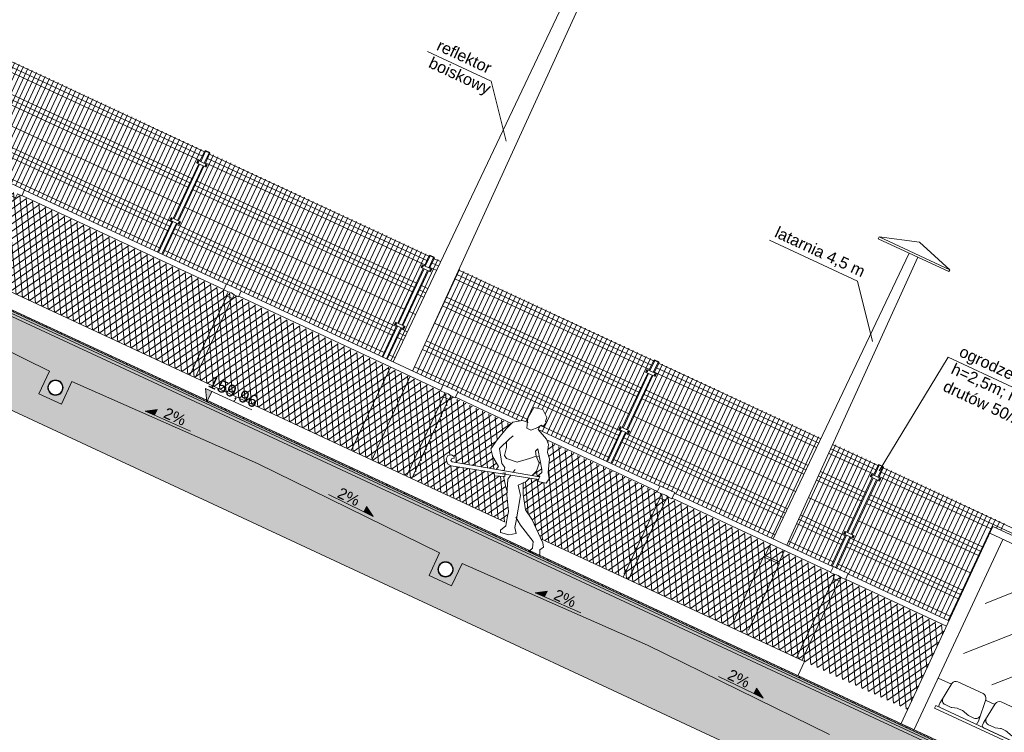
# Model space of a CAD drawing. Header units: millimetres. Extents: x 1962 to 3194, y -795 to -219.
# Tile 86 of 256: x 2281 to 2292, y -395 to -387. Entities that reach past the tile are written whole.
import ezdxf

# ---------------------------------------------------------------- set-up
doc = ezdxf.new("R2010")
doc.units = ezdxf.units.MM
doc.layers.get('0').update_dxf_attribs({"lineweight": 5})
doc.layers.get('Defpoints').update_dxf_attribs({"lineweight": 9})
for name, color, linetype, lineweight in [('A_boisko reflektory', 74, 'Continuous', 9), ('A_flagi przekrojowe', 92, 'Continuous', 9), ('A_hatch przekroje', 125, 'Continuous', 9), ('A_koty wysokośc.', 53, 'Continuous', 9), ('A_latarnie', 22, 'Continuous', 9), ('A_ludzie', 53, 'Continuous', 9), ('A_obiekty trybuny', 126, 'Continuous', 9), ('A_ogrodzenie 1_2m', 34, 'Continuous', 9), ('A_ogrodzenie 2_4m', 45, 'Continuous', 9), ('A_przekrojowe', 42, 'Continuous', 9), ('A_widok', 142, 'Continuous', 9)]:
    doc.layers.add(name, color=color, linetype=linetype, lineweight=lineweight)
doc.styles.get("Standard").update_dxf_attribs({"font": 'arial.ttf'})
pattern_1 = [(60, (-2727.07416, 476.21527), (-0.0549926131, 0.03175), []), (120, (-2727.07416, 476.21527), (-0.0549926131, -0.03175), [])]

# ---------------------------------------------------------------- blocks, each defined once
blk = doc.blocks.new('zw$CA91')
at = {"layer": 'A_koty wysokośc.'}
h = blk.add_hatch(color=256, dxfattribs=at)
h.dxf.hatch_style = 1
h.paths.add_polyline_path([(-0.448, 0.753), (0, 0), (0, 0.753)])
blk.add_lwpolyline([(2.874, 0.753), (-0.448, 0.753), (0, 0), (0, 0.753)], dxfattribs=at)
blk = doc.blocks.new('zw$82A4')
at = {"layer": 'A_boisko reflektory'}
for p, q in [((-0.113, 1.19), (-0.04, 10.849)), ((0.113, 1.19), (0.04, 10.849)), ((-0.119, 0.166), (-0.114, 1.13)), ((0.119, 0.166), (0.114, 1.13))]:
    blk.add_line(p, q, dxfattribs=at)
blk = doc.blocks.new('zw$5246')
at = {"layer": 'A_ogrodzenie 2_4m'}
blk.add_lwpolyline([(-0.095, 0.015), (0.015, 0.015), (0.015, -0.015), (-0.095, -0.015), (-0.095, 0.015)], dxfattribs=at)
for centre in [(-0.085, 0), (0.005, 0)]:
    blk.add_circle(centre, 0.006, dxfattribs=at)
blk = doc.blocks.new('zw$874D')
at = {"layer": 'A_ogrodzenie 2_4m'}
for p, q in [((0.07, -1.169), (0.07, 0)), ((0.12, -1.169), (0.12, 0)), ((0.17, -1.169), (0.17, 0)), ((0.22, -1.169), (0.22, 0)), ((0.27, -1.169), (0.27, 0)), ((0.32, -1.169), (0.32, 0)), ((0.42, -1.169), (0.42, 0)), ((0.52, -1.169), (0.52, 0)), ((0.57, -1.169), (0.57, 0)), ((0.03, -0.12), (0.03, 0)), ((0.03, -0.01), (2.56, -0.01)), ((0.03, -0.06), (2.56, -0.06)), ((0.37, -1.169), (0.37, 0)), ((0.47, -1.169), (0.47, 0)), ((0.62, -1.169), (0.62, 0)), ((0.67, -1.169), (0.67, 0)), ((0.72, -1.169), (0.72, 0)), ((0.77, -1.169), (0.77, 0)), ((0.82, -1.169), (0.82, 0)), ((0.87, -1.169), (0.87, 0)), ((0.92, -1.169), (0.92, 0)), ((0.97, -1.169), (0.97, 0)), ((1.02, -1.169), (1.02, 0)), ((1.07, -1.169), (1.07, 0)), ((1.12, -1.169), (1.12, 0)), ((1.17, -1.169), (1.17, 0)), ((1.22, -1.169), (1.22, 0)), ((1.27, -1.169), (1.27, 0)), ((1.32, -1.169), (1.32, 0)), ((1.37, -1.169), (1.37, 0)), ((1.42, -1.169), (1.42, 0)), ((1.47, -1.169), (1.47, 0)), ((1.52, -1.164), (1.52, 0)), ((1.57, -1.164), (1.57, 0)), ((1.62, -1.164), (1.62, 0)), ((1.67, -1.169), (1.67, 0)), ((1.72, -1.169), (1.72, 0)), ((1.77, -1.164), (1.77, 0)), ((1.82, -1.164), (1.82, 0)), ((1.87, -1.164), (1.87, 0)), ((1.92, -1.164), (1.92, 0)), ((1.97, -1.169), (1.97, 0)), ((2.02, -1.169), (2.02, 0)), ((2.07, -1.169), (2.07, 0)), ((2.12, -1.169), (2.12, 0)), ((2.17, -1.169), (2.17, 0)), ((2.22, -1.169), (2.22, 0)), ((2.27, -1.169), (2.27, 0)), ((2.32, -1.169), (2.32, 0)), ((2.37, -1.169), (2.37, 0)), ((2.42, -1.169), (2.42, 0)), ((2.47, -1.169), (2.47, 0)), ((2.52, -1.169), (2.52, 0)), ((2.56, -0.12), (2.56, 0)), ((0.03, -0.11), (2.56, -0.11)), ((0.03, -0.78), (0.03, -0.15)), ((2.56, -0.78), (2.56, -0.15)), ((0.03, -0.32), (2.56, -0.32)), ((0.03, -0.37), (2.56, -0.37)), ((0.03, -0.42), (2.56, -0.42)), ((0.03, -0.62), (2.56, -0.62)), ((0.03, -1.169), (0.03, -0.81)), ((0.03, -0.82), (2.56, -0.82)), ((2.56, -1.169), (2.56, -0.81)), ((0.03, -0.87), (2.56, -0.87)), ((0.03, -0.92), (2.56, -0.92)), ((0.03, -1.12), (2.56, -1.12))]:
    blk.add_line(p, q, dxfattribs=at)
blk.add_lwpolyline([(0.025, -0.01), (0.02, -0.01), (0.02, 0), (-0.02, 0), (-0.02, -0.01), (-0.025, -0.01), (-0.025, 0.005), (0.025, 0.005)], close=True, dxfattribs=at)
for points in [[(0.02, -0.12), (0.02, 0), (-0.02, 0), (-0.02, -0.12)], [(-0.02, -0.15), (-0.02, -0.78)], [(0.02, -0.78), (0.02, -0.15)], [(-0.02, -0.81), (-0.02, -1.169)], [(0.02, -1.169), (0.02, -0.81)]]:
    blk.add_lwpolyline(points, dxfattribs=at)
at = {"layer": 'A_ogrodzenie 2_4m', "xscale": -1, "rotation": 179.9999999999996}
blk.add_blockref('zw$5246', (0.04, -0.135), dxfattribs=at)
at = {"layer": 'A_ogrodzenie 2_4m', "rotation": 359.9999999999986}
blk.add_blockref('zw$5246', (0.04, -0.795), dxfattribs=at)
blk = doc.blocks.new('zw$86DC')
at = {"layer": 'A_obiekty trybuny'}
for p, q in [((0.104, 0.723), (0.396, 0.723)), ((0.604, 0.723), (0.896, 0.723)), ((0.028, 0.453), (0.054, 0.678)), ((0.472, 0.453), (0.446, 0.678)), ((0.528, 0.453), (0.554, 0.678)), ((0.972, 0.453), (0.946, 0.678)), ((0.028, 0.42), (0.028, 0.447)), ((0.145, 0.45), (0.084, 0.45)), ((0.213, 0.468), (0.159, 0.452)), ((0.273, 0.47), (0.227, 0.47)), ((0.341, 0.452), (0.287, 0.468)), ((0.416, 0.45), (0.355, 0.45)), ((0.472, 0.42), (0.472, 0.447)), ((0.528, 0.42), (0.528, 0.447)), ((0.645, 0.45), (0.584, 0.45)), ((0.713, 0.468), (0.659, 0.452)), ((0.773, 0.47), (0.727, 0.47)), ((0.841, 0.452), (0.787, 0.468)), ((0.916, 0.45), (0.855, 0.45)), ((0.972, 0.42), (0.972, 0.447)), ((0, 0.4), (0, 0.37)), ((0, 0.4), (1, 0.4)), ((0, 0.37), (1, 0.37)), ((0.452, 0.4), (0.048, 0.4)), ((0.548, 0.4), (0.952, 0.4)), ((0.952, 0.4), (0.548, 0.4)), ((0.97, 0.37), (0.97, 0.139)), ((1, 0.4), (1, 0.139)), ((0.97, 0.139), (1, 0.139))]:
    blk.add_line(p, q, dxfattribs=at)
for centre, radius, start, end in [((0.104, 0.673), 0.05, 90, 173.3757), ((0.396, 0.673), 0.05, 6.6243, 90), ((0.604, 0.673), 0.05, 90, 173.3757), ((0.896, 0.673), 0.05, 6.6243, 90), ((0.078, 0.447), 0.05, 173.3757, 180), ((0.048, 0.42), 0.02, 180, 270), ((0.084, 0.5), 0.05, 173.3757, 270), ((0.145, 0.5), 0.05, 270, 286.3802), ((0.227, 0.42), 0.05, 90, 106.3802), ((0.273, 0.42), 0.05, 73.6198, 90), ((0.355, 0.5), 0.05, 253.6198, 270), ((0.416, 0.5), 0.05, 270, 6.6243), ((0.452, 0.42), 0.02, 270, 360), ((0.422, 0.447), 0.05, 0, 6.6243), ((0.578, 0.447), 0.05, 173.3757, 180), ((0.548, 0.42), 0.02, 180, 270), ((0.584, 0.5), 0.05, 173.3757, 270), ((0.645, 0.5), 0.05, 270, 286.3802), ((0.727, 0.42), 0.05, 90, 106.3802), ((0.773, 0.42), 0.05, 73.6198, 90), ((0.855, 0.5), 0.05, 253.6198, 270), ((0.916, 0.5), 0.05, 270, 6.6243), ((0.952, 0.42), 0.02, 270, 360), ((0.922, 0.447), 0.05, 0, 6.6243)]:
    blk.add_arc(centre, radius, start, end, dxfattribs=at)
at = {"layer": 'Defpoints'}
blk.add_line((1, 0), (0, 0), dxfattribs=at)
blk = doc.blocks.new('zw$F3D2')
at = {"layer": 'A_ludzie'}
blk.add_lwpolyline([(-0.697, 1.299), (-0.7, 1.263), (-0.666, 1.164), (-0.619, 1.16), (-0.564, 1.217), (-0.538, 1.255), (-0.518, 1.249), (-0.505, 1.311), (-0.517, 1.307), (-0.523, 1.354), (-0.596, 1.409), (-0.69, 1.39)], close=True, dxfattribs=at)
for points in [[(-0.551, 1.236), (-0.551, 1.2), (-0.431, 1.145), (-0.389, 1.103), (-0.363, 1.021), (-0.317, 0.972), (-0.268, 0.835), (-0.23, 0.782), (-0.238, 0.726), (-0.326, 0.704), (-0.332, 0.765), (-0.354, 0.756), (-0.328, 0.81), (-0.341, 0.837), (-0.397, 0.912), (-0.47, 1.014), (-0.481, 0.983), (-0.452, 0.938), (-0.505, 0.887), (-0.608, 0.799), (-0.726, 0.785), (-0.757, 0.805), (-0.773, 0.889), (-0.799, 0.944)], [(-0.764, 0.674), (-0.86, 0.74), (-0.916, 0.807), (-0.897, 0.921), (-0.86, 1.064), (-0.826, 1.157), (-0.74, 1.217), (-0.677, 1.222)], [(-0.761, 1.03), (-0.784, 0.986), (-0.835, 0.848), (-0.746, 0.719), (-0.699, 0.692), (-0.692, 0.661), (-0.708, 0.66), (-0.706, 0.655)], [(-0.452, 0.938), (-0.393, 0.884), (-0.385, 0.796), (-0.406, 0.737)], [(-0.331, 0.757), (-1.225, 0.512), (-1.245, 0.521), (-1.244, 0.538), (-1.222, 0.557), (-1.229, 0.575), (-1.263, 0.577), (-1.295, 0.553), (-1.296, 0.515), (-1.261, 0.473), (-1.216, 0.47), (-0.329, 0.728)], [(-0.602, 0.683), (-0.594, 0.721)], [(-0.695, 0.63), (-0.674, 0.644), (-0.662, 0.608), (-0.758, 0.568), (-0.789, 0.594)], [(-0.773, 0.636), (-0.764, 0.674)], [(-0.419, 0.702), (-0.437, 0.653), (-0.498, 0.585), (-0.428, 0.497), (-0.358, 0.238), (-0.34, 0.17), (-0.3, 0.117), (-0.364, 0.071), (-0.457, 0.058), (-0.465, 0.078), (-0.432, 0.144), (-0.456, 0.225), (-0.473, 0.292), (-0.562, 0.443), (-0.621, 0.597), (-0.61, 0.646)], [(-0.376, 0.27), (-0.299, 0.216), (-0.105, 0.116), (-0.081, 0.051), (-0.1, 0.009), (0, 0), (0.014, 0.021), (-0.006, 0.065), (0.016, 0.109), (-0.008, 0.145), (-0.218, 0.323), (-0.317, 0.384), (-0.406, 0.517), (-0.459, 0.629)], [(-0.674, 0.604), (-0.605, 0.51), (-0.563, 0.467)]]:
    blk.add_lwpolyline(points, dxfattribs=at)
blk = doc.blocks.new('zw$572')
at = {"layer": 'A_koty wysokośc.'}
h = blk.add_hatch(color=256, dxfattribs=at)
h.dxf.hatch_style = 1
h.paths.add_polyline_path([(0.12, 0.072), (0, 0), (0.12, 0)])
blk.add_line((0.12, 0), (0.578, 0), dxfattribs=at)
blk.add_lwpolyline([(0.12, 0), (0.12, 0.072), (0, 0), (0.12, 0)], close=True, dxfattribs=at)
blk = doc.blocks.new('zw$607D')
at = {"layer": 'A_hatch przekroje'}
h = blk.add_hatch(dxfattribs=at)
h.set_pattern_fill('LINE', color=256, scale=0.005, angle=114.9782, style=2)
h.set_pattern_definition([(90, (-163.449078, -3.115186), (-0.015875, -1e-15), [])])
h.paths.add_polyline_path([(-24.269, 0.34), (-24.269, 0.355), (-54.769, 0.416), (-95.169, 0.416), (-125.669, 0.355), (-125.669, 0.34), (-95.169, 0.401), (-54.769, 0.401)])
h = blk.add_hatch(dxfattribs=at)
h.set_pattern_fill('EARTH2', color=256, scale=0.03, angle=69.9782, style=2)
h.set_pattern_definition([(225, (-78.4693, 4.5083), (1e-16, -1.077631), [0.3429, -0.4191]), (225, (-78.2268, 4.2658), (1e-16, -1.077631), [0.3429, -0.4191]), (225, (-78.2861, 4.3251), (1e-16, -1.077631), [0.35052, -0.41148]), (225, (-78.34535, 4.3843), (1e-16, -1.077631), [0.35052, -0.41148]), (225, (-78.4046, 4.4436), (1e-16, -1.077631), [0.35052, -0.41148]), (225, (-78.4046, 4.9824), (1e-16, -1.077631), [0.3429, -0.4191]), (225, (-78.34535, 4.92315), (1e-16, -1.077631), [0.3429, -0.4191]), (225, (-78.2861, 4.8639), (1e-16, -1.077631), [0.3429, -0.4191]), (225, (-78.2268, 4.8046), (1e-16, -1.077631), [0.3429, -0.4191]), (225, (-78.4693, 5.0471), (1e-16, -1.077631), [0.3429, -0.4191]), (315, (-78.98654, 4.5298), (1.077631, 0), [0.3429, -0.4191]), (315, (-78.7387, 4.7777), (1.077631, 0), [0.3429, -0.4191]), (315, (-78.80334, 4.713), (1.077631, 0), [0.3429, -0.4191]), (315, (-78.8626, 4.65374), (1.077631, 0), [0.3429, -0.4191]), (315, (-78.9219, 4.5945), (1.077631, 0), [0.3429, -0.4191]), (315, (-78.3831, 4.5945), (1.077631, 0), [0.35052, -0.41148]), (315, (-78.3238, 4.65374), (1.077631, 0), [0.35052, -0.41148]), (315, (-78.2645, 4.713), (1.077631, 0), [0.35052, -0.41148]), (315, (-78.1999, 4.7777), (1.077631, 0), [0.3429, -0.4191]), (315, (-78.4423, 4.5352), (1.077631, 0), [0.3429, -0.4191])])
h.paths.add_polyline_path([(-131.381, -0.95), (-128.549, -0.95), (-128.169, -0.671), (-127.401, -0.661), (-127.119, -0.929), (-126.319, -0.929), (-125.791, -0.54), (-24.028, -0.54), (-23.619, -0.929), (-22.819, -0.929), (-22.474, -0.674), (-5.389, -1.01), (-4.884, -0.5), (-0.615, -0.5), (-0.12, 0), (-5.989, 0), (-5.989, 0.02), (-6.069, 0.02), (-6.069, -0.03), (-6.269, -0.03), (-6.269, -0.11), (-6.069, -0.11), (-6.069, -0.16), (-6.069, -0.28), (-6.098, -0.299), (-6.109, -0.36), (-5.889, -0.36), (-5.889, -0.5), (-6.258, -0.5), (-24.369, -0.137), (-24.369, -0.04), (-24.109, -0.04), (-24.109, 0.09), (-24.209, 0.24), (-24.209, 0.34), (-24.269, 0.34), (-24.269, 0.24), (-24.369, 0.09), (-24.369, 0.047), (-26.825, -0.004), (-26.825, -0.264), (-27.085, -0.264), (-27.085, -0.004), (-30.312, 0.063), (-33.538, -0.004), (-33.538, -0.264), (-33.798, -0.264), (-33.798, -0.004), (-35.918, 0.04), (-38.038, -0.004), (-38.038, -0.264), (-38.298, -0.264), (-38.298, -0.004), (-40.418, 0.04), (-42.538, -0.004), (-42.538, -0.264), (-42.798, -0.264), (-42.798, -0.004), (-44.918, 0.04), (-47.038, -0.004), (-47.038, -0.264), (-47.298, -0.264), (-47.298, -0.004), (-49.418, 0.04), (-51.538, -0.004), (-51.538, -0.264), (-51.798, -0.264), (-51.798, -0.004), (-53.918, 0.04), (-56.038, -0.004), (-56.038, -0.264), (-56.298, -0.264), (-56.298, -0.004), (-58.418, 0.04), (-60.538, -0.004), (-60.538, -0.264), (-60.798, -0.264), (-60.798, -0.004), (-62.918, 0.04), (-65.038, -0.004), (-65.038, -0.264), (-65.298, -0.264), (-65.298, -0.004), (-67.418, 0.04), (-69.538, -0.004), (-69.538, -0.264), (-69.798, -0.264), (-69.798, -0.004), (-71.918, 0.04), (-74.038, -0.004), (-74.038, -0.264), (-74.298, -0.264), (-74.298, -0.004), (-76.418, 0.04), (-78.538, -0.004), (-78.538, -0.264), (-78.798, -0.264), (-78.798, -0.004), (-80.918, 0.04), (-83.038, -0.004), (-83.038, -0.264), (-83.298, -0.264), (-83.298, -0.004), (-85.418, 0.04), (-87.538, -0.004), (-87.538, -0.264), (-87.798, -0.264), (-87.798, -0.004), (-89.918, 0.04), (-92.038, -0.004), (-92.038, -0.264), (-92.298, -0.264), (-92.298, -0.004), (-94.418, 0.04), (-96.538, -0.004), (-96.538, -0.264), (-96.798, -0.264), (-96.798, -0.004), (-98.918, 0.04), (-101.038, -0.004), (-101.038, -0.264), (-101.298, -0.264), (-101.298, -0.004), (-103.418, 0.04), (-105.538, -0.004), (-105.538, -0.264), (-105.798, -0.264), (-105.798, -0.004), (-107.918, 0.04), (-110.038, -0.004), (-110.038, -0.264), (-110.298, -0.264), (-110.298, -0.004), (-112.418, 0.04), (-114.538, -0.004), (-114.538, -0.264), (-114.798, -0.264), (-114.798, -0.004), (-116.918, 0.04), (-119.038, -0.004), (-119.038, -0.264), (-119.298, -0.264), (-119.298, -0.004), (-121.418, 0.04), (-123.538, -0.004), (-123.538, -0.264), (-123.798, -0.264), (-123.798, -0.004), (-125.569, 0.033), (-125.569, 0.09), (-125.669, 0.24), (-125.669, 0.34), (-125.729, 0.34), (-125.729, 0.24), (-125.829, 0.09), (-125.829, 0.038), (-125.829, -0.04), (-125.569, -0.04), (-125.569, -0.137), (-128.149, -0.183), (-128.149, -0.08), (-127.929, -0.08), (-127.941, -0.019), (-127.969, 0), (-127.969, 0.3), (-128.049, 0.3), (-128.049, 0.27), (-132.649, 0.27)])
h.paths.add_polyline_path([(-128.149, -0.08), (-128.109, 0.2), (-128.049, 0.2), (-128.049, 0), (-128.049, -0.019), (-127.941, -0.019), (-127.929, -0.08)], flags=16)
h = blk.add_hatch(color=251, dxfattribs=at)
h.dxf.hatch_style = 2
h.paths.add_polyline_path([(-24.269, 0.34), (-24.269, 0.32), (-54.769, 0.381), (-95.169, 0.381), (-125.669, 0.32), (-125.669, 0.34), (-95.169, 0.401), (-54.769, 0.401)])
h = blk.add_hatch(dxfattribs=at)
h.set_pattern_fill('CONC', color=256, scale=0.005, angle=324.9782, style=2)
h.set_pattern_definition([(300, (-163.31836, -3.17903), (0.10998523, 0.0635), [0, -0.127]), (300, (-163.35622, -3.20236), (0.10998523, 0.0635), [0, -0.127]), (300, (-163.29493, -3.17137), (0.10998523, 0.0635), [0, -0.127]), (278.1986, (-163.36204, -3.13386), (0.080514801, -0.393455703), [0.01367828, -0.67023767]), (156.8699, (-163.36009, -3.147398), (0.410470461, -0.202955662), [0.00635, -0.62865]), (70.6013, (-163.36593, -3.144904), (-0.342411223, -0.9309261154), [0.01170876, -1.15917332]), (146.5651, (-163.400083, -3.11623), (-0.173485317, 0.04648505), [0.00283985, -0.28114079]), (266.3099, (-163.402453, -3.114664), (0.017014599, -0.283470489), [0.00457911, -0.45332599]), (48.4349, (-163.402748, -3.119233), (0.156470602, 0.236985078), [0.00401612, -0.39759318]), (165, (-163.37044, -3.19297), (-0.10998526, -0.06350002), [0.0053881, -0.17421695]), (300, (-163.37565, -3.19157), (0.17348523, -0.04648523), [0.00762, -0.11938]), (75, (-163.37184, -3.19817), (-0.06350002, 0.10998526), [0.0053881, -0.17421695]), (191.5651, (-163.30767, -3.13913), (0.283470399, 0.017014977), [0.00401612, -0.39759318]), (300, (-163.3116, -3.13994), (0.17348523, -0.04648523), [0.00635, -0.12065]), (83.1301, (-163.30843, -3.145435), (0.0294704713, 0.4569556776), [0.00635, -0.62865]), (153.6901, (-163.340226, -3.080204), (0.236985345, -0.156470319), [0.00457911, -0.45332599]), (281.5651, (-163.34433, -3.078174), (-0.017014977, 0.283470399), [0.00803224, -0.39357706]), (66.8699, (-163.34272, -3.086043), (-0.202955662, -0.410470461), [0.00635, -0.62865]), (300, (-163.32621, -3.11464), (0.10998523, 0.0635), [0, -0.127]), (300, (-163.37195, -3.10145), (0.10998523, 0.0635), [0, -0.127]), (300, (-163.39487, -3.15574), (0.10998523, 0.0635), [0, -0.127]), (300, (-163.34363, -3.16576), (0.10998523, 0.0635), [0, -0.127]), (300, (-163.34334, -3.12306), (0.10998523, 0.0635), [0, -0.127]), (300, (-163.35401, -3.09696), (0.10998523, 0.0635), [0, -0.127]), (300, (-163.3549, -3.11067), (0.10998523, 0.0635), [0, -0.127]), (300, (-163.38383, -3.12151), (0.10998523, 0.0635), [0, -0.127]), (300, (-163.39467, -3.09258), (0.10998523, 0.0635), [0, -0.127]), (300, (-163.36874, -3.07907), (0.10998523, 0.0635), [0, -0.127]), (300, (-163.34645, -3.0618), (0.10998523, 0.0635), [0, -0.127]), (300, (-163.32237, -3.09336), (0.10998523, 0.0635), [0, -0.127]), (300, (-163.304, -3.11501), (0.10998523, 0.0635), [0, -0.127]), (300, (-163.28617, -3.15605), (0.10998523, 0.0635), [0, -0.127]), (300, (-163.33551, -3.14934), (0.10998523, 0.0635), [0, -0.127]), (300, (-163.32206, -3.12691), (0.10998523, 0.0635), [0, -0.127]), (300, (-163.36977, -3.16619), (0.10998523, 0.0635), [0, -0.127]), (300, (-163.39432, -3.13637), (0.10998523, 0.0635), [0, -0.127]), (300, (-163.39947, -3.18333), (0.10998523, 0.0635), [0, -0.127]), (300, (-163.41383, -3.14323), (0.10998523, 0.0635), [0, -0.127]), (300, (-163.43744, -3.10994), (0.10998523, 0.0635), [0, -0.127]), (300, (-163.43532, -3.12631), (0.10998523, 0.0635), [0, -0.127]), (300, (-163.41929, -3.11852), (0.10998523, 0.0635), [0, -0.127]), (300, (-163.39434, -3.20237), (0.10998523, 0.0635), [0, -0.127]), (300, (-163.34163, -3.18953), (0.10998523, 0.0635), [0, -0.127]), (300, (-163.31181, -3.16498), (0.10998523, 0.0635), [0, -0.127]), (300, (-163.42021, -3.16011), (0.10998523, 0.0635), [0, -0.127])])
h.paths.add_polyline_path([(-24.269, 0.29), (-24.269, 0.32), (-54.769, 0.381), (-95.169, 0.381), (-125.669, 0.32), (-125.669, 0.29), (-95.169, 0.351), (-54.769, 0.351)])
h = blk.add_hatch(dxfattribs=at)
h.set_pattern_fill('CONCRE', color=256, scale=0.008, angle=245.0218, style=2)
h.set_pattern_definition([(220.0436, (-78.46928, 3.991), (-0.0248279, -0.28629365), [0.0254, -0.1778]), (310.0436, (-78.46928, 3.991), (0.28629365, -0.0248279), [0.0254, -0.1778]), (355.0436, (-78.48872, 3.97466), (0.15556077, 0.1307329), [0.035921, -0.2514472]), (220.0436, (-78.41518, 3.88716), (-0.0248279, -0.28629365), [0.0254, -0.1778]), (265.0436, (-78.43308, 3.88871), (0.1307329, -0.15556077), [0.0179605, -0.2694077]), (355.0436, (-78.43308, 3.88871), (0.15556077, 0.1307329), [0.0179605, -0.2694077]), (220.0436, (-78.44084, 3.79924), (-0.0248279, -0.28629365), [0.035921, -0.167279]), (265.0436, (-78.44084, 3.79924), (0.1307329, -0.15556077), [0.0254, -0.2619682]), (355.0436, (-78.46834, 3.77613), (0.15556077, 0.1307329), [0.0254, -0.2619682]), (310.0436, (-78.54354, 3.86223), (0.28629365, -0.0248279), [0.0254, -0.1778]), (265.0436, (-78.54354, 3.86223), (0.1307329, -0.15556077), [0.0179605, -0.2694077]), (355.0436, (-78.5451, 3.84434), (0.15556077, 0.1307329), [0.0179605, -0.2694077]), (220.0436, (-78.45604, 3.93577), (-0.0248279, -0.28629365), [0.0127, -0.17018]), (220.0436, (-78.54003, 3.79883), (-0.0248279, -0.28629365), [0.0127, -0.17018]), (310.0436, (-78.47507, 3.82024), (0.28629365, -0.0248279), [0.0127, -0.17018]), (355.0436, (-78.56805, 3.8914), (0.15556077, 0.1307329), [0.0179605, -0.2694077]), (355.0436, (-78.41012, 3.84165), (0.15556077, 0.1307329), [0.0179605, -0.2694077]), (265.0436, (-78.4993, 3.87868), (0.1307329, -0.15556077), [0.0179605, -0.2694077]), (310.0436, (-78.5064, 3.92662), (0.28629365, -0.0248279), [0.003175, -0.200025]), (310.0436, (-78.45855, 3.85486), (0.28629365, -0.0248279), [0.003175, -0.200025]), (310.0436, (-78.509, 3.76684), (0.28629365, -0.0248279), [0.003175, -0.200025]), (310.0436, (-78.58088, 3.84744), (0.28629365, -0.0248279), [0.003175, -0.200025])])
h.paths.add_polyline_path([(-125.669, 0.24), (-125.669, 0.29), (-95.169, 0.351), (-54.769, 0.351), (-24.269, 0.29), (-24.269, 0.24), (-24.369, 0.09), (-24.369, 0.047), (-26.825, -0.004), (-26.825, -0.264), (-27.085, -0.264), (-27.085, -0.004), (-30.312, 0.063), (-33.538, -0.004), (-33.538, -0.264), (-33.798, -0.264), (-33.798, -0.004), (-35.918, 0.04), (-38.038, -0.004), (-38.038, -0.264), (-38.298, -0.264), (-38.298, -0.004), (-40.418, 0.04), (-42.538, -0.004), (-42.538, -0.264), (-42.798, -0.264), (-42.798, -0.004), (-44.918, 0.04), (-47.038, -0.004), (-47.038, -0.264), (-47.298, -0.264), (-47.298, -0.004), (-49.418, 0.04), (-51.538, -0.004), (-51.538, -0.264), (-51.798, -0.264), (-51.798, -0.004), (-53.918, 0.04), (-56.038, -0.004), (-56.038, -0.264), (-56.298, -0.264), (-56.298, -0.004), (-58.418, 0.04), (-60.538, -0.004), (-60.538, -0.264), (-60.798, -0.264), (-60.798, -0.004), (-62.918, 0.04), (-65.038, -0.004), (-65.038, -0.264), (-65.298, -0.264), (-65.298, -0.004), (-67.418, 0.04), (-69.538, -0.004), (-69.538, -0.264), (-69.798, -0.264), (-69.798, -0.004), (-71.918, 0.04), (-74.038, -0.004), (-74.038, -0.264), (-74.298, -0.264), (-74.298, -0.004), (-76.418, 0.04), (-78.538, -0.004), (-78.538, -0.264), (-78.798, -0.264), (-78.798, -0.004), (-80.918, 0.04), (-83.038, -0.004), (-83.038, -0.264), (-83.298, -0.264), (-83.298, -0.004), (-85.418, 0.04), (-87.538, -0.004), (-87.538, -0.264), (-87.798, -0.264), (-87.798, -0.004), (-89.918, 0.04), (-92.038, -0.004), (-92.038, -0.264), (-92.298, -0.264), (-92.298, -0.004), (-94.418, 0.04), (-96.538, -0.004), (-96.538, -0.264), (-96.798, -0.264), (-96.798, -0.004), (-98.918, 0.04), (-101.038, -0.004), (-101.038, -0.264), (-101.298, -0.264), (-101.298, -0.004), (-103.418, 0.04), (-105.538, -0.004), (-105.538, -0.264), (-105.798, -0.264), (-105.798, -0.004), (-107.918, 0.04), (-110.038, -0.004), (-110.038, -0.264), (-110.298, -0.264), (-110.298, -0.004), (-112.418, 0.04), (-114.538, -0.004), (-114.538, -0.264), (-114.798, -0.264), (-114.798, -0.004), (-116.918, 0.04), (-119.038, -0.004), (-119.038, -0.264), (-119.298, -0.264), (-119.298, -0.004), (-121.418, 0.04), (-123.538, -0.004), (-123.538, -0.264), (-123.798, -0.264), (-123.798, -0.004), (-125.569, 0.033), (-125.569, 0.09)])
h.paths.add_polyline_path([(-65.096, -0.1, 1), (-65.241, -0.168, 1)], flags=16)
edge = h.paths.add_edge_path()
edge.add_arc((-26.955, -0.134), 0.08, 24.9782, 384.9782)
edge = h.paths.add_edge_path()
edge.add_arc((-33.668, -0.134), 0.08, 24.9782, 384.9782)
edge = h.paths.add_edge_path()
edge.add_arc((-38.168, -0.134), 0.08, 24.9782, 384.9782)
edge = h.paths.add_edge_path()
edge.add_arc((-42.668, -0.134), 0.08, 24.9782, 384.9782)
edge = h.paths.add_edge_path()
edge.add_arc((-47.168, -0.134), 0.08, 24.9782, 384.9782)
edge = h.paths.add_edge_path()
edge.add_arc((-51.668, -0.134), 0.08, 24.9782, 384.9782)
edge = h.paths.add_edge_path()
edge.add_arc((-56.168, -0.134), 0.08, 24.9782, 384.9782)
edge = h.paths.add_edge_path()
edge.add_arc((-60.668, -0.134), 0.08, 24.9782, 384.9782)
edge = h.paths.add_edge_path()
edge.add_arc((-65.168, -0.134), 0.08, 24.9782, 384.9782)
edge = h.paths.add_edge_path()
edge.add_arc((-69.668, -0.134), 0.08, 24.9782, 384.9782)
edge = h.paths.add_edge_path()
edge.add_arc((-74.168, -0.134), 0.08, 24.9782, 384.9782)
edge = h.paths.add_edge_path()
edge.add_arc((-78.668, -0.134), 0.08, 24.9782, 384.9782)
edge = h.paths.add_edge_path()
edge.add_arc((-83.168, -0.134), 0.08, 24.9782, 384.9782)
edge = h.paths.add_edge_path()
edge.add_arc((-87.668, -0.134), 0.08, 24.9782, 384.9782)
edge = h.paths.add_edge_path()
edge.add_arc((-92.168, -0.134), 0.08, 24.9782, 384.9782)
edge = h.paths.add_edge_path()
edge.add_arc((-96.668, -0.134), 0.08, 24.9782, 384.9782)
edge = h.paths.add_edge_path()
edge.add_arc((-101.168, -0.134), 0.08, 24.9782, 384.9782)
edge = h.paths.add_edge_path()
edge.add_arc((-105.668, -0.134), 0.08, 24.9782, 384.9782)
edge = h.paths.add_edge_path()
edge.add_arc((-110.168, -0.134), 0.08, 24.9782, 384.9782)
edge = h.paths.add_edge_path()
edge.add_arc((-114.668, -0.134), 0.08, 24.9782, 384.9782)
edge = h.paths.add_edge_path()
edge.add_arc((-119.168, -0.134), 0.08, 24.9782, 384.9782)
edge = h.paths.add_edge_path()
edge.add_arc((-123.668, -0.134), 0.08, 24.9782, 384.9782)
at = {"layer": 'A_ogrodzenie 1_2m'}
h = blk.add_hatch(dxfattribs=at)
h.set_pattern_fill('DIAMONDS', color=256, scale=0.02, style=2)
h.set_pattern_definition(pattern_1)
h.paths.add_polyline_path([(-117.879, 1.531), (-92.879, 1.531), (-92.879, 0.577), (-117.879, 0.577)])
h = blk.add_hatch(dxfattribs=at)
h.set_pattern_fill('DIAMONDS', color=256, scale=0.02, style=2)
h.set_pattern_definition(pattern_1)
h.paths.add_polyline_path([(-90.459, 0.577), (-90.459, 1.531), (-87.169, 1.531), (-87.169, 0.577)])
at = {"layer": 'A_flagi przekrojowe'}
for points in [[(-93.482, 4.192), (-93.892, 4.696), (-94.625, 4.696)], [(-89.127, 3.913), (-89.537, 4.417), (-90.552, 4.417)], [(-88.492, 2.716), (-88.342, 4.096), (-86.115, 4.096)]]:
    blk.add_lwpolyline(points, dxfattribs=at)
at = {"layer": 'A_hatch przekroje'}
for q in [(-125.669, 0.355), (-54.769, 0.416)]:
    blk.add_line((-95.169, 0.416), q, dxfattribs=at)
blk.add_lwpolyline([(-132.649, 0.27), (-131.381, -0.95), (-128.549, -0.95), (-128.169, -0.671), (-127.401, -0.661), (-127.119, -0.929), (-126.319, -0.929), (-125.791, -0.54), (-24.028, -0.54), (-23.619, -0.929), (-22.819, -0.929), (-22.474, -0.674), (-5.389, -1.01), (-4.884, -0.5), (-0.615, -0.5), (-0.12, 0)], dxfattribs=at)
at = {"layer": 'A_latarnie'}
for p, q in [((-89.527, 4.931), (-88.712, 4.931)), ((-89.527, 4.911), (-88.712, 4.911)), ((-89.198, 1.601), (-89.169, 4.911)), ((-89.041, 1.601), (-89.069, 4.911)), ((-89.199, 1.411), (-89.198, 1.541)), ((-89.039, 1.411), (-89.04, 1.541)), ((-89.199, 1.411), (-89.209, 1.391)), ((-89.209, 1.391), (-89.029, 1.391)), ((-89.209, 1.391), (-89.209, 0.627)), ((-89.199, 1.411), (-89.039, 1.411)), ((-89.039, 1.411), (-89.029, 1.391)), ((-89.029, 1.391), (-89.029, 0.627))]:
    blk.add_line(p, q, dxfattribs=at)
blk.add_lwpolyline([(-89.527, 4.911), (-89.527, 4.931), (-89.119, 5.061), (-88.712, 4.931), (-88.712, 4.911)], dxfattribs=at)
at = {"layer": 'A_obiekty trybuny'}
for p, q in [((-86.471, 2.382), (-86.903, 1.925)), ((-86.024, 2.269), (-86.886, 1.355)), ((-86.048, 1.639), (-86.48, 1.182))]:
    blk.add_line(p, q, dxfattribs=at)
at = {"layer": 'A_ogrodzenie 1_2m'}
for p, q in [((-97.834, 1.601), (-95.504, 1.601)), ((-95.334, 1.601), (-93.004, 1.601)), ((-92.834, 1.601), (-92.12, 1.601)), ((-91.906, 1.601), (-90.504, 1.601)), ((-90.334, 1.601), (-88.504, 1.601)), ((-88.334, 1.601), (-87.169, 1.601)), ((-97.834, 1.541), (-95.504, 1.541)), ((-95.449, 0.577), (-95.449, 1.491)), ((-95.389, 0.577), (-95.389, 1.491)), ((-95.334, 1.541), (-93.004, 1.541)), ((-92.949, 0.577), (-92.949, 1.491)), ((-92.889, 0.577), (-92.889, 1.491)), ((-92.879, 1.491), (-92.856, 1.531)), ((-92.879, 1.364), (-92.783, 1.531)), ((-92.879, 1.237), (-92.71, 1.531)), ((-92.879, 1.11), (-92.636, 1.531)), ((-92.879, 0.983), (-92.563, 1.531)), ((-92.879, 0.856), (-92.49, 1.531)), ((-92.879, 0.729), (-92.416, 1.531)), ((-92.879, 0.602), (-92.343, 1.531)), ((-92.534, 0.926), (-92.879, 1.524)), ((-92.834, 1.541), (-92.187, 1.541)), ((-92.47, 0.943), (-92.81, 1.531)), ((-92.407, 0.961), (-92.736, 1.531)), ((-92.344, 0.978), (-92.663, 1.531)), ((-92.59, 0.977), (-92.27, 1.531)), ((-92.281, 0.995), (-92.59, 1.531)), ((-92.548, 0.922), (-92.196, 1.531)), ((-92.217, 1.013), (-92.517, 1.531)), ((-92.268, 1.227), (-92.443, 1.531)), ((-92.251, 1.326), (-92.37, 1.531)), ((-92.228, 1.413), (-92.297, 1.531)), ((-92.203, 1.496), (-92.223, 1.531)), ((-91.78, 1.541), (-90.504, 1.541)), ((-91.761, 1.522), (-91.756, 1.531)), ((-91.728, 1.453), (-91.683, 1.531)), ((-91.712, 0.846), (-91.316, 1.531)), ((-91.159, 0.577), (-91.71, 1.531)), ((-91.69, 1.392), (-91.61, 1.531)), ((-91.673, 0.787), (-91.243, 1.531)), ((-91.655, 1.326), (-91.536, 1.531)), ((-91.086, 0.577), (-91.637, 1.531)), ((-91.627, 1.247), (-91.463, 1.531)), ((-91.619, 0.753), (-91.17, 1.531)), ((-91.588, 1.188), (-91.39, 1.531)), ((-91.566, 0.718), (-91.096, 1.531)), ((-91.012, 0.577), (-91.563, 1.531)), ((-91.516, 0.677), (-91.023, 1.531)), ((-90.939, 0.577), (-91.49, 1.531)), ((-91.467, 0.635), (-90.95, 1.531)), ((-91.418, 0.593), (-90.876, 1.531)), ((-90.866, 0.577), (-91.417, 1.531)), ((-91.354, 0.577), (-90.803, 1.531)), ((-90.792, 0.577), (-91.343, 1.531)), ((-91.281, 0.577), (-90.73, 1.531)), ((-90.719, 0.577), (-91.27, 1.531)), ((-91.207, 0.577), (-90.656, 1.531)), ((-90.646, 0.577), (-91.197, 1.531)), ((-91.134, 0.577), (-90.583, 1.531)), ((-90.572, 0.577), (-91.123, 1.531)), ((-91.061, 0.577), (-90.51, 1.531)), ((-90.499, 0.577), (-91.05, 1.531)), ((-90.988, 0.577), (-90.459, 1.492)), ((-90.459, 0.635), (-90.977, 1.531)), ((-90.459, 0.762), (-90.903, 1.531)), ((-90.459, 0.889), (-90.83, 1.531)), ((-90.459, 1.016), (-90.757, 1.531)), ((-90.459, 1.143), (-90.683, 1.531)), ((-90.459, 1.27), (-90.61, 1.531)), ((-90.459, 1.397), (-90.537, 1.531)), ((-90.459, 1.524), (-90.463, 1.531)), ((-90.449, 0.577), (-90.449, 1.491)), ((-90.389, 0.577), (-90.389, 1.491)), ((-90.334, 1.541), (-88.504, 1.541)), ((-88.449, 0.577), (-88.449, 1.491)), ((-88.389, 0.577), (-88.389, 1.491)), ((-88.334, 1.541), (-87.169, 1.541)), ((-92.631, 0.968), (-92.879, 1.397)), ((-91.798, 1.332), (-91.783, 1.357)), ((-90.914, 0.577), (-90.459, 1.365)), ((-92.479, 0.577), (-92.879, 1.27)), ((-92.461, 0.946), (-92.255, 1.302)), ((-91.757, 1.148), (-91.701, 1.245)), ((-91.751, 1.287), (-91.743, 1.301)), ((-91.232, 0.577), (-91.639, 1.281)), ((-90.841, 0.577), (-90.459, 1.238)), ((-92.552, 0.577), (-92.879, 1.143)), ((-92.374, 0.97), (-92.25, 1.184)), ((-92.287, 0.994), (-92.205, 1.135)), ((-92.154, 1.03), (-92.226, 1.155)), ((-91.711, 1.152), (-91.74, 1.202)), ((-92.199, 1.018), (-92.153, 1.098)), ((-91.631, 0.76), (-91.798, 1.048)), ((-91.786, 0.972), (-91.697, 1.125)), ((-91.504, 0.666), (-91.759, 1.108)), ((-91.751, 0.905), (-91.628, 1.118)), ((-91.379, 0.577), (-91.696, 1.126)), ((-91.306, 0.577), (-91.619, 1.12)), ((-90.768, 0.577), (-90.459, 1.111)), ((-92.625, 0.577), (-92.879, 1.016)), ((-92.527, 0.577), (-92.314, 0.946)), ((-92.454, 0.577), (-92.226, 0.971)), ((-92.381, 0.577), (-92.138, 0.997)), ((-92.112, 0.577), (-92.324, 0.943)), ((-92.307, 0.577), (-92.07, 0.987)), ((-92.039, 0.577), (-92.261, 0.961)), ((-92.234, 0.577), (-92.005, 0.973)), ((-91.965, 0.577), (-92.198, 0.98)), ((-91.892, 0.577), (-92.135, 0.998)), ((-91.819, 0.577), (-92.059, 0.992)), ((-90.694, 0.577), (-90.459, 0.984)), ((-92.699, 0.577), (-92.879, 0.889)), ((-92.821, 0.577), (-92.635, 0.897)), ((-92.747, 0.577), (-92.577, 0.871)), ((-92.674, 0.577), (-92.491, 0.894)), ((-92.601, 0.577), (-92.402, 0.92)), ((-92.405, 0.577), (-92.576, 0.871)), ((-92.332, 0.577), (-92.512, 0.888)), ((-92.259, 0.577), (-92.449, 0.906)), ((-92.185, 0.577), (-92.386, 0.925)), ((-92.161, 0.577), (-91.964, 0.917)), ((-92.087, 0.577), (-91.923, 0.861)), ((-90.621, 0.577), (-90.459, 0.857)), ((-92.772, 0.577), (-92.879, 0.762)), ((-92.014, 0.577), (-91.888, 0.795)), ((-91.941, 0.577), (-91.851, 0.732)), ((-90.548, 0.577), (-90.459, 0.73)), ((-92.874, 0.627), (-92.879, 0.635)), ((-91.867, 0.577), (-91.82, 0.66)), ((-119.517, 0.577), (-91.811, 0.577)), ((-91.398, 0.577), (-88.359, 0.577)), ((-88.359, 0.411), (-88.359, 0.577))]:
    blk.add_line(p, q, dxfattribs=at)
for points in [[(-97.954, 1.491), (-97.884, 1.491), (-97.884, 1.536), (-97.834, 1.536), (-97.834, 1.606), (-98.004, 1.606), (-98.004, 1.536), (-97.954, 1.536)], [(-95.454, 1.491), (-95.384, 1.491), (-95.384, 1.536), (-95.334, 1.536), (-95.334, 1.606), (-95.504, 1.606), (-95.504, 1.536), (-95.454, 1.536)], [(-92.954, 1.491), (-92.884, 1.491), (-92.884, 1.536), (-92.834, 1.536), (-92.834, 1.606), (-93.004, 1.606), (-93.004, 1.536), (-92.954, 1.536)], [(-90.454, 1.491), (-90.384, 1.491), (-90.384, 1.536), (-90.334, 1.536), (-90.334, 1.606), (-90.504, 1.606), (-90.504, 1.536), (-90.454, 1.536)], [(-88.454, 1.491), (-88.384, 1.491), (-88.384, 1.536), (-88.334, 1.536), (-88.334, 1.606), (-88.504, 1.606), (-88.504, 1.536), (-88.454, 1.536)]]:
    blk.add_lwpolyline(points, close=True, dxfattribs=at)
for centre in [(-95.419, 1.416), (-92.919, 1.416), (-90.419, 1.416), (-88.419, 1.416)]:
    blk.add_arc(centre, 0.125, 73.7398, 106.2602, dxfattribs=at)
at = {"layer": 'A_ogrodzenie 2_4m'}
for p, q in [((-93.648, 2.65), (-93.648, 2.77)), ((-93.648, 2.76), (-93.576, 2.76)), ((-93.648, 2.71), (-93.576, 2.71)), ((-93.608, 1.601), (-93.608, 2.77)), ((-93.363, 2.76), (-91.118, 2.76)), ((-93.362, 2.71), (-91.118, 2.71)), ((-93.358, 1.967), (-93.358, 2.77)), ((-93.308, 1.601), (-93.308, 2.77)), ((-93.258, 1.601), (-93.258, 2.77)), ((-93.208, 1.601), (-93.208, 2.77)), ((-93.158, 1.601), (-93.158, 2.77)), ((-93.108, 1.601), (-93.108, 2.77)), ((-93.058, 1.601), (-93.058, 2.77)), ((-93.008, 1.601), (-93.008, 2.77)), ((-92.958, 1.601), (-92.958, 2.77)), ((-92.908, 1.601), (-92.908, 2.77)), ((-92.858, 1.601), (-92.858, 2.77)), ((-92.808, 1.601), (-92.808, 2.77)), ((-92.758, 1.601), (-92.758, 2.77)), ((-92.708, 1.601), (-92.708, 2.77)), ((-92.658, 1.601), (-92.658, 2.77)), ((-92.608, 1.601), (-92.608, 2.77)), ((-92.558, 1.601), (-92.558, 2.77)), ((-92.508, 1.601), (-92.508, 2.77)), ((-92.458, 1.601), (-92.458, 2.77)), ((-92.408, 1.601), (-92.408, 2.77)), ((-92.358, 1.601), (-92.358, 2.77)), ((-92.308, 1.601), (-92.308, 2.77)), ((-92.258, 1.601), (-92.258, 2.77)), ((-92.208, 1.601), (-92.208, 2.77)), ((-92.158, 1.606), (-92.158, 2.77)), ((-92.108, 1.609), (-92.108, 2.77)), ((-92.058, 1.621), (-92.058, 2.77)), ((-92.008, 1.798), (-92.008, 2.77)), ((-91.958, 1.808), (-91.958, 2.77)), ((-91.908, 1.778), (-91.908, 2.77)), ((-91.858, 1.606), (-91.858, 2.77)), ((-91.808, 1.606), (-91.808, 2.77)), ((-91.758, 1.606), (-91.758, 2.77)), ((-91.708, 1.601), (-91.708, 2.77)), ((-91.658, 1.601), (-91.658, 2.77)), ((-91.608, 1.601), (-91.608, 2.77)), ((-91.558, 1.601), (-91.558, 2.77)), ((-91.508, 1.601), (-91.508, 2.77)), ((-91.458, 1.601), (-91.458, 2.77)), ((-91.408, 1.601), (-91.408, 2.77)), ((-91.358, 1.601), (-91.358, 2.77)), ((-91.308, 1.601), (-91.308, 2.77)), ((-91.258, 1.601), (-91.258, 2.77)), ((-91.208, 1.601), (-91.208, 2.77)), ((-91.158, 1.601), (-91.158, 2.77)), ((-91.118, 2.65), (-91.118, 2.77)), ((-91.058, 2.65), (-91.058, 2.77)), ((-91.058, 2.76), (-89.188, 2.76)), ((-91.058, 2.71), (-89.188, 2.71)), ((-91.018, 1.601), (-91.018, 2.77)), ((-90.968, 1.601), (-90.968, 2.77)), ((-90.918, 1.601), (-90.918, 2.77)), ((-90.868, 1.601), (-90.868, 2.77)), ((-90.818, 1.601), (-90.818, 2.77)), ((-90.768, 1.601), (-90.768, 2.77)), ((-90.718, 1.601), (-90.718, 2.77)), ((-90.668, 1.601), (-90.668, 2.77)), ((-90.618, 1.601), (-90.618, 2.77)), ((-90.568, 1.601), (-90.568, 2.77)), ((-90.518, 1.601), (-90.518, 2.77)), ((-90.468, 1.601), (-90.468, 2.77)), ((-90.418, 1.601), (-90.418, 2.77)), ((-90.368, 1.601), (-90.368, 2.77)), ((-90.318, 1.601), (-90.318, 2.77)), ((-90.268, 1.601), (-90.268, 2.77)), ((-90.218, 1.601), (-90.218, 2.77)), ((-90.168, 1.601), (-90.168, 2.77)), ((-90.118, 1.601), (-90.118, 2.77)), ((-90.068, 1.601), (-90.068, 2.77)), ((-90.018, 1.601), (-90.018, 2.77)), ((-89.968, 1.601), (-89.968, 2.77)), ((-89.918, 1.601), (-89.918, 2.77)), ((-89.868, 1.601), (-89.868, 2.77)), ((-89.818, 1.601), (-89.818, 2.77)), ((-89.768, 1.601), (-89.768, 2.77)), ((-89.718, 1.601), (-89.718, 2.77)), ((-89.668, 1.601), (-89.668, 2.77)), ((-89.618, 1.601), (-89.618, 2.77)), ((-89.568, 1.606), (-89.568, 2.77)), ((-89.518, 1.606), (-89.518, 2.77)), ((-89.468, 1.606), (-89.468, 2.77)), ((-89.418, 1.601), (-89.418, 2.77)), ((-89.368, 1.601), (-89.368, 2.77)), ((-89.318, 1.606), (-89.318, 2.77)), ((-89.268, 1.606), (-89.268, 2.77)), ((-89.218, 1.606), (-89.218, 2.77)), ((-89.051, 2.76), (-88.528, 2.76)), ((-89.05, 2.71), (-88.528, 2.71)), ((-89.018, 1.601), (-89.018, 2.77)), ((-88.968, 1.601), (-88.968, 2.77)), ((-88.918, 1.601), (-88.918, 2.77)), ((-88.868, 1.601), (-88.868, 2.77)), ((-88.818, 1.601), (-88.818, 2.77)), ((-88.768, 1.601), (-88.768, 2.77)), ((-88.718, 1.601), (-88.718, 2.77)), ((-88.668, 1.601), (-88.668, 2.77)), ((-88.618, 1.601), (-88.618, 2.77)), ((-88.568, 1.601), (-88.568, 2.77)), ((-88.528, 2.65), (-88.528, 2.77)), ((-88.468, 2.65), (-88.468, 2.77)), ((-88.468, 2.76), (-85.938, 2.76)), ((-88.468, 2.71), (-85.938, 2.71)), ((-88.428, 1.601), (-88.428, 2.77)), ((-88.378, 1.601), (-88.378, 2.77)), ((-88.328, 1.601), (-88.328, 2.77)), ((-88.278, 1.601), (-88.278, 2.77)), ((-88.228, 1.601), (-88.228, 2.77)), ((-88.178, 1.601), (-88.178, 2.77)), ((-88.128, 1.601), (-88.128, 2.77)), ((-88.078, 1.601), (-88.078, 2.77)), ((-88.028, 1.601), (-88.028, 2.77)), ((-87.978, 1.601), (-87.978, 2.77)), ((-87.928, 1.601), (-87.928, 2.77)), ((-87.878, 1.601), (-87.878, 2.77)), ((-87.828, 1.601), (-87.828, 2.77)), ((-87.778, 1.601), (-87.778, 2.77)), ((-87.728, 1.601), (-87.728, 2.77)), ((-87.678, 1.601), (-87.678, 2.77)), ((-87.628, 1.601), (-87.628, 2.77)), ((-87.578, 1.601), (-87.578, 2.77)), ((-87.528, 1.601), (-87.528, 2.77)), ((-87.478, 1.601), (-87.478, 2.77)), ((-87.428, 1.601), (-87.428, 2.77)), ((-87.378, 1.601), (-87.378, 2.77)), ((-87.328, 1.601), (-87.328, 2.77)), ((-87.278, 1.601), (-87.278, 2.77)), ((-87.228, 1.601), (-87.228, 2.77)), ((-87.178, 1.601), (-87.178, 2.77)), ((-87.128, 2.691), (-87.128, 2.77)), ((-87.078, 2.691), (-87.078, 2.77)), ((-93.648, 2.66), (-93.576, 2.66)), ((-93.648, 1.99), (-93.648, 2.62)), ((-93.362, 2.66), (-91.118, 2.66)), ((-91.118, 1.99), (-91.118, 2.62)), ((-91.058, 2.66), (-89.189, 2.66)), ((-91.058, 1.99), (-91.058, 2.62)), ((-89.05, 2.66), (-88.528, 2.66)), ((-88.528, 1.99), (-88.528, 2.62)), ((-88.468, 2.66), (-87.169, 2.66)), ((-88.468, 1.99), (-88.468, 2.62)), ((-93.648, 2.45), (-93.578, 2.45)), ((-93.648, 2.4), (-93.578, 2.4)), ((-93.361, 2.45), (-91.118, 2.45)), ((-93.361, 2.4), (-91.118, 2.4)), ((-91.058, 2.45), (-89.19, 2.45)), ((-91.058, 2.4), (-89.191, 2.4)), ((-89.048, 2.45), (-88.528, 2.45)), ((-89.048, 2.4), (-88.528, 2.4)), ((-88.468, 2.45), (-87.169, 2.45)), ((-88.468, 2.4), (-87.169, 2.4)), ((-93.648, 2.35), (-93.578, 2.35)), ((-93.36, 2.35), (-91.118, 2.35)), ((-91.058, 2.35), (-89.191, 2.35)), ((-89.047, 2.35), (-88.528, 2.35)), ((-88.468, 2.35), (-87.169, 2.35)), ((-93.648, 2.15), (-93.579, 2.15)), ((-93.359, 2.15), (-91.118, 2.15)), ((-91.058, 2.15), (-89.193, 2.15)), ((-89.046, 2.15), (-88.528, 2.15)), ((-88.468, 2.15), (-87.169, 2.15)), ((-93.648, 1.601), (-93.648, 1.96)), ((-91.118, 1.601), (-91.118, 1.96)), ((-91.058, 1.601), (-91.058, 1.96)), ((-88.528, 1.601), (-88.528, 1.96)), ((-88.468, 1.601), (-88.468, 1.96)), ((-93.648, 1.95), (-93.58, 1.95)), ((-93.648, 1.9), (-93.581, 1.9)), ((-93.358, 1.95), (-91.118, 1.95)), ((-93.358, 1.9), (-91.118, 1.9)), ((-91.058, 1.95), (-89.195, 1.95)), ((-91.058, 1.9), (-89.195, 1.9)), ((-89.044, 1.95), (-88.528, 1.95)), ((-89.043, 1.9), (-88.528, 1.9)), ((-88.468, 1.95), (-87.169, 1.95)), ((-88.468, 1.9), (-87.169, 1.9)), ((-93.648, 1.85), (-93.581, 1.85)), ((-93.357, 1.85), (-91.118, 1.85)), ((-91.058, 1.85), (-89.196, 1.85)), ((-89.043, 1.85), (-88.528, 1.85)), ((-88.468, 1.85), (-87.169, 1.85)), ((-93.648, 1.65), (-93.582, 1.65)), ((-93.356, 1.65), (-92.05, 1.65)), ((-91.897, 1.65), (-91.118, 1.65)), ((-91.058, 1.65), (-89.197, 1.65)), ((-89.041, 1.65), (-88.528, 1.65)), ((-88.468, 1.65), (-87.169, 1.65))]:
    blk.add_line(p, q, dxfattribs=at)
for points in [[(-93.653, 2.76), (-93.658, 2.76), (-93.658, 2.77), (-93.698, 2.77), (-93.698, 2.76), (-93.703, 2.76), (-93.703, 2.775), (-93.653, 2.775)], [(-91.063, 2.76), (-91.068, 2.76), (-91.068, 2.77), (-91.108, 2.77), (-91.108, 2.76), (-91.113, 2.76), (-91.113, 2.775), (-91.063, 2.775)], [(-88.473, 2.76), (-88.478, 2.76), (-88.478, 2.77), (-88.518, 2.77), (-88.518, 2.76), (-88.523, 2.76), (-88.523, 2.775), (-88.473, 2.775)]]:
    blk.add_lwpolyline(points, close=True, dxfattribs=at)
for points in [[(-93.658, 2.65), (-93.658, 2.77), (-93.698, 2.77), (-93.698, 2.65)], [(-91.068, 2.65), (-91.068, 2.77), (-91.108, 2.77), (-91.108, 2.65)], [(-88.478, 2.65), (-88.478, 2.77), (-88.518, 2.77), (-88.518, 2.65)], [(-93.698, 2.62), (-93.698, 1.99)], [(-93.658, 1.99), (-93.658, 2.62)], [(-91.108, 2.62), (-91.108, 1.99)], [(-91.068, 1.99), (-91.068, 2.62)], [(-88.518, 2.62), (-88.518, 1.99)], [(-88.478, 1.99), (-88.478, 2.62)], [(-93.698, 1.96), (-93.698, 1.601)], [(-93.658, 1.601), (-93.658, 1.96)], [(-91.108, 1.96), (-91.108, 1.601)], [(-91.068, 1.601), (-91.068, 1.96)], [(-88.518, 1.96), (-88.518, 1.601)], [(-88.478, 1.601), (-88.478, 1.96)]]:
    blk.add_lwpolyline(points, dxfattribs=at)
at = {"layer": 'A_przekrojowe'}
for p, q in [((-95.169, 0.401), (-125.669, 0.34)), ((-95.169, 0.381), (-125.669, 0.32)), ((-95.169, 0.351), (-125.669, 0.29)), ((-95.169, 0.401), (-54.769, 0.401)), ((-95.169, 0.381), (-54.769, 0.381)), ((-95.169, 0.351), (-54.769, 0.351)), ((-96.798, -0.004), (-98.918, 0.04)), ((-96.538, -0.004), (-94.418, 0.04)), ((-92.298, -0.004), (-94.418, 0.04)), ((-92.038, -0.004), (-89.918, 0.04)), ((-87.798, -0.004), (-89.918, 0.04)), ((-96.798, -0.004), (-96.798, -0.264)), ((-96.538, -0.004), (-96.538, -0.264)), ((-92.298, -0.004), (-92.298, -0.264)), ((-92.038, -0.004), (-92.038, -0.264)), ((-96.798, -0.264), (-96.538, -0.264)), ((-92.298, -0.264), (-92.038, -0.264))]:
    blk.add_line(p, q, dxfattribs=at)
for centre, radius in [((-96.668, -0.134), 0.08), ((-96.668, -0.134), 0.075), ((-92.168, -0.134), 0.08), ((-92.168, -0.134), 0.075)]:
    blk.add_circle(centre, radius, dxfattribs=at)
at = {"layer": 'A_widok'}
for p, q in [((-87.169, 0.411), (-87.169, 2.691)), ((-87.169, 2.691), (-79.669, 2.691)), ((-87.169, 2.611), (-79.669, 2.611)), ((-87.019, 0.411), (-87.019, 2.611)), ((-86.866, 1.011), (-87.019, 1.011)), ((-86.366, 1.011), (-86.473, 1.011))]:
    blk.add_line(p, q, dxfattribs=at)
at = {"layer": 'A_boisko reflektory'}
blk.add_blockref('zw$82A4', (-93.469, 0.411), dxfattribs=at)
at = {"layer": 'A_koty wysokośc.', "xscale": 0.16, "yscale": 0.16, "zscale": 0.16}
blk.add_blockref('zw$CA91', (-95.169, 0.401), dxfattribs=at)
at = {"layer": 'A_koty wysokośc.'}
for p, xscale, yscale, zscale, rotation in [((-95.715, 0.04), 0.8999999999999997, 0.8999999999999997, 0.8999999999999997, 1.16405013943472), ((-93.088, 0.048), -0.8999999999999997, 0.8999999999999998, 0.8999999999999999, 358.9583733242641), ((-91.215, 0.04), 0.8999999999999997, 0.8999999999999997, 0.8999999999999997, 1.16405013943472), ((-88.588, 0.048), -0.8999999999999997, 0.8999999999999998, 0.8999999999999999, 358.9583733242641)]:
    blk.add_blockref('zw$572', p, dxfattribs=dict(at, xscale=xscale, yscale=yscale, zscale=zscale, rotation=rotation))
at = {"layer": 'A_ludzie'}
blk.add_blockref('zw$F3D2', (-91.355, 0.401), dxfattribs=at)
at = {"layer": 'A_obiekty trybuny'}
blk.add_blockref('zw$86DC', (-86.919, 0.34), dxfattribs=at)
at = {"layer": 'A_ogrodzenie 2_4m'}
for name, p in [('zw$874D', (-98.858, 2.77)), ('zw$874D', (-96.268, 2.77)), ('zw$5246', (-93.638, 1.975)), ('zw$5246', (-91.048, 1.975)), ('zw$5246', (-88.458, 1.975))]:
    blk.add_blockref(name, p, dxfattribs=at)
at = {"layer": 'A_ogrodzenie 2_4m', "xscale": -1, "rotation": 180.0000000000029}
for p in [(-93.638, 2.635), (-91.048, 2.635), (-88.458, 2.635)]:
    blk.add_blockref('zw$5246', p, dxfattribs=at)
at = {"layer": 'A_flagi przekrojowe', "char_height": 0.12, "attachment_point": 1}
for s, insert, width in [('reflektor\\Pboiskowy', (-94.557, 4.87), 0.83987), ('latarnia 4,5 m', (-90.528, 4.591), 1.01769), ('ogrodzenie panelowe 3D h=2,5m; min. ∅5mm; {\\A1;rozstaw }{\\A1;drutów 50/200; słupek 60x40}', (-88.253, 4.275), 2.29545)]:
    blk.add_mtext(s, dxfattribs=dict(at, insert=insert, width=width))
at = {"layer": 'A_koty wysokośc.', "insert": (-95.237, 0.602), "char_height": 0.128, "width": 0.82529, "attachment_point": 4}
blk.add_mtext('159,96', dxfattribs=at)
at = {"layer": 'A_koty wysokośc.', "char_height": 0.1152, "width": 0.74276, "attachment_point": 4}
for insert, rotation in [((-95.523, 0.117), 1.1641), ((-93.522, 0.129), 358.9584), ((-91.023, 0.117), 1.1641), ((-89.022, 0.129), 358.9584)]:
    blk.add_mtext('2%', dxfattribs=dict(at, insert=insert, rotation=rotation))

msp = doc.modelspace()

# ---------------------------------------------------------------- block references
at = {"rotation": 335.0218058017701}
msp.add_blockref('zw$607D', (2369.4566, -431.759), dxfattribs=at)

doc.saveas('drawing.dxf')
